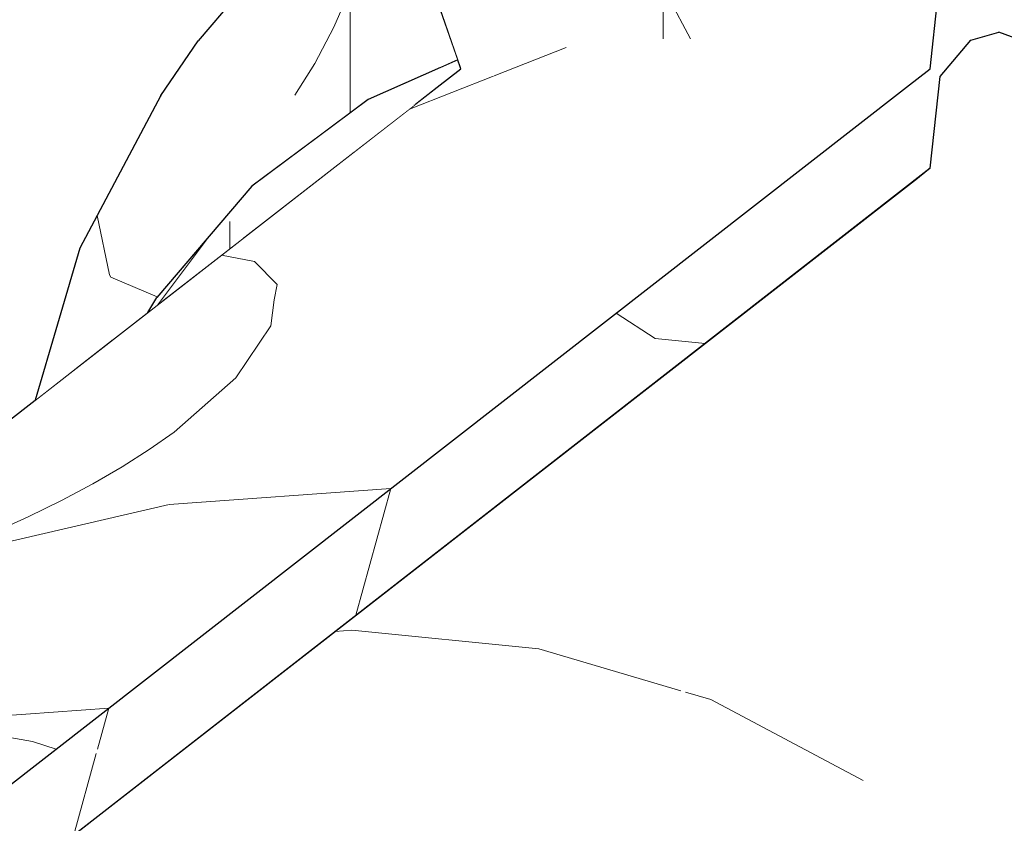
# Model space of a CAD drawing. Header units: millimetres. Extents: x -36478 to 31050, y -14815 to 11827.
# Tile 71 of 256: x -18755 to -18646, y 7515 to 7604. Entities that reach past the tile are written whole.
import ezdxf

# ---------------------------------------------------------------- set-up
doc = ezdxf.new("R2010")
doc.units = ezdxf.units.MM
doc.header["$MEASUREMENT"] = 0
doc.linetypes.add('Wipeout_Contour', pattern=[1000, 0, -1000])
doc.layers.add('Nové_Konstrukce - krov', color=7, linetype='Continuous')
doc.layers.add('Nové_Výplně - Povrchové', color=7, linetype='Continuous')

# ---------------------------------------------------------------- blocks, each defined once
blk = doc.blocks.new('výplň_2694_1', base_point=(0, 0))
at = {"color": 254, "linetype": 'Wipeout_Contour', "lineweight": 0, "ltscale": 80878.283198}
blk.add_wipeout([(-18753, 7562.07), (-18748.62, 7565.48), (-18746.87, 7571.42), (-18748.04, 7578.94)], dxfattribs=at).dxf.layer = 'Nové_Výplně - Povrchové'
blk = doc.blocks.new('výplň_2695_1', base_point=(0, 0))
at = {"color": 254, "linetype": 'Wipeout_Contour', "lineweight": 0, "ltscale": 60650.321685}
blk.add_wipeout([(-18748.62, 7565.48), (-18744.35, 7568.8), (-18746.87, 7571.42)], dxfattribs=at).dxf.layer = 'Nové_Výplně - Povrchové'
blk = doc.blocks.new('*X5393')
at = {"layer": 'Nové_Výplně - Povrchové', "color": 21, "linetype": 'Continuous', "lineweight": 20, "true_color": 0xffaaaa}
blk.add_line((-18739.45, 7573.52), (-18744.6, 7575.7), dxfattribs=at)
blk = doc.blocks.new('výplň_2696_1', base_point=(0, 0))
at = {"color": 254, "linetype": 'Wipeout_Contour', "lineweight": 0, "ltscale": 121282.055336}
blk.add_wipeout([(-18738.35, 7587.44), (-18746.87, 7571.42), (-18744.35, 7568.8), (-18740.5, 7571.79), (-18739.49, 7573.48), (-18733.4, 7580.61)], dxfattribs=at).dxf.layer = 'Nové_Výplně - Povrchové'
at = {"layer": 'Nové_Výplně - Povrchové', "color": 21, "linetype": 'Continuous', "lineweight": 20, "true_color": 0xffaaaa}
blk.add_blockref('*X5393', (0, 0), dxfattribs=at)
blk = doc.blocks.new('*X5395')
at = {"layer": 'Nové_Výplně - Povrchové', "color": 21, "linetype": 'Continuous', "lineweight": 20, "true_color": 0xffaaaa}
for p, q in [((-18744.75, 7575.99), (-18746.12, 7582.55)), ((-18744.6, 7575.7), (-18744.75, 7575.99))]:
    blk.add_line(p, q, dxfattribs=at)
blk = doc.blocks.new('výplň_2697_1', base_point=(0, 0))
at = {"color": 254, "linetype": 'Wipeout_Contour', "lineweight": 0, "ltscale": 80876.349763}
blk.add_wipeout([(-18748.04, 7578.94), (-18746.87, 7571.42), (-18738.35, 7587.44), (-18739.04, 7595.85)], dxfattribs=at).dxf.layer = 'Nové_Výplně - Povrchové'
at = {"layer": 'Nové_Výplně - Povrchové', "color": 21, "linetype": 'Continuous', "lineweight": 20, "true_color": 0xffaaaa}
blk.add_blockref('*X5395', (0, 0), dxfattribs=at)
blk = doc.blocks.new('výplň_2698_1', base_point=(0, 0))
at = {"color": 254, "linetype": 'Wipeout_Contour', "lineweight": 0, "ltscale": 101044.849804}
blk.add_wipeout([(-18738.35, 7587.44), (-18733.4, 7580.61), (-18728.96, 7585.82), (-18721.66, 7591.24), (-18726.88, 7600.88)], dxfattribs=at).dxf.layer = 'Nové_Výplně - Povrchové'
blk = doc.blocks.new('výplň_2699_1', base_point=(0, 0))
at = {"color": 254, "linetype": 'Wipeout_Contour', "lineweight": 0, "ltscale": 80865.04207}
blk.add_wipeout([(-18734.91, 7601.91), (-18739.04, 7595.85), (-18726.94, 7610.04), (-18722.6, 7616.33)], dxfattribs=at).dxf.layer = 'Nové_Výplně - Povrchové'
blk = doc.blocks.new('výplň_2701_1', base_point=(0, 0))
at = {"color": 254, "linetype": 'Wipeout_Contour', "lineweight": 0, "ltscale": 80861.001732}
blk.add_wipeout([(-18739.04, 7595.85), (-18738.35, 7587.44), (-18726.88, 7600.88), (-18726.94, 7610.04)], dxfattribs=at).dxf.layer = 'Nové_Výplně - Povrchové'
blk = doc.blocks.new('*X5405')
at = {"layer": 'Nové_Výplně - Povrchové', "color": 21, "linetype": 'Continuous', "lineweight": 20, "true_color": 0xffaaaa}
for p, q in [((-18718.14, 7607.38), (-18719.87, 7603.42)), ((-18718.04, 7607.45), (-18718.04, 7593.93)), ((-18717.85, 7607.59), (-18711.38, 7607.59)), ((-18719.87, 7603.42), (-18721.99, 7599.39)), ((-18721.99, 7599.39), (-18724.18, 7595.88))]:
    blk.add_line(p, q, dxfattribs=at)
blk = doc.blocks.new('výplň_2702_1', base_point=(0, 0))
at = {"color": 254, "linetype": 'Wipeout_Contour', "lineweight": 0, "ltscale": 101005.243689}
blk.add_wipeout([(-18712.82, 7611.33), (-18726.88, 7600.88), (-18721.66, 7591.24), (-18716.05, 7595.42), (-18708.05, 7598.94)], dxfattribs=at).dxf.layer = 'Nové_Výplně - Povrchové'
at = {"layer": 'Nové_Výplně - Povrchové', "color": 21, "linetype": 'Continuous', "lineweight": 20, "true_color": 0xffaaaa}
blk.add_blockref('*X5405', (0, 0), dxfattribs=at)
blk = doc.blocks.new('výplň_2703_1', base_point=(0, 0))
at = {"color": 254, "linetype": 'Wipeout_Contour', "lineweight": 0, "ltscale": 80830.770554}
blk.add_wipeout([(-18726.94, 7610.04), (-18726.88, 7600.88), (-18712.82, 7611.33), (-18712.09, 7621.07)], dxfattribs=at).dxf.layer = 'Nové_Výplně - Povrchové'
blk = doc.blocks.new('*X5413')
at = {"layer": 'Nové_Výplně - Povrchové', "color": 21, "linetype": 'Continuous', "lineweight": 20, "true_color": 0xffaaaa}
blk.add_line((-18711.38, 7607.59), (-18708.81, 7607.59), dxfattribs=at)
blk = doc.blocks.new('výplň_2706_1', base_point=(0, 0))
at = {"color": 254, "linetype": 'Wipeout_Contour', "lineweight": 0, "ltscale": 100981.368392}
blk.add_wipeout([(-18707.6, 7613.63), (-18712.82, 7611.33), (-18708.05, 7598.94), (-18706.11, 7599.8), (-18709.78, 7610.4)], dxfattribs=at).dxf.layer = 'Nové_Výplně - Povrchové'
at = {"layer": 'Nové_Výplně - Povrchové', "color": 21, "linetype": 'Continuous', "lineweight": 20, "true_color": 0xffaaaa}
blk.add_blockref('*X5413', (0, 0), dxfattribs=at)
blk = doc.blocks.new('*X5501')
at = {"layer": 'Nové_Výplně - Povrchové', "color": 21, "linetype": 'Continuous', "lineweight": 20, "true_color": 0xffaaaa}
blk.add_line((-18733.78, 7580.16), (-18739.42, 7572.63), dxfattribs=at)
blk = doc.blocks.new('výplň_2750_1', base_point=(0, 0))
at = {"color": 254, "linetype": 'Wipeout_Contour', "lineweight": 0, "ltscale": 101049.621847}
blk.add_wipeout([(-18740.5, 7571.79), (-18739.04, 7572.93), (-18731.3, 7582), (-18728.96, 7585.82), (-18739.49, 7573.48)], dxfattribs=at).dxf.layer = 'Nové_Výplně - Povrchové'
at = {"layer": 'Nové_Výplně - Povrchové', "color": 21, "linetype": 'Continuous', "lineweight": 20, "true_color": 0xffaaaa}
blk.add_blockref('*X5501', (0, 0), dxfattribs=at)
blk = doc.blocks.new('*X5503')
at = {"layer": 'Nové_Výplně - Povrchové', "color": 21, "linetype": 'Continuous', "lineweight": 20, "true_color": 0xffaaaa}
blk.add_line((-18731.39, 7581.9), (-18731.39, 7578.88), dxfattribs=at)
blk = doc.blocks.new('výplň_2751_1', base_point=(0, 0))
at = {"color": 254, "linetype": 'Wipeout_Contour', "lineweight": 0, "ltscale": 60625.087128}
blk.add_wipeout([(-18731.3, 7582), (-18739.04, 7572.93), (-18729.94, 7580.01)], dxfattribs=at).dxf.layer = 'Nové_Výplně - Povrchové'
at = {"layer": 'Nové_Výplně - Povrchové', "color": 21, "linetype": 'Continuous', "lineweight": 20, "true_color": 0xffaaaa}
blk.add_blockref('*X5503', (0, 0), dxfattribs=at)
blk = doc.blocks.new('výplň_2752_1', base_point=(0, 0))
at = {"color": 254, "linetype": 'Wipeout_Contour', "lineweight": 0, "ltscale": 80812.423515}
blk.add_wipeout([(-18716.05, 7595.42), (-18728.96, 7585.82), (-18731.3, 7582), (-18718.56, 7591.47)], dxfattribs=at).dxf.layer = 'Nové_Výplně - Povrchové'
blk = doc.blocks.new('výplň_2753_1', base_point=(0, 0))
at = {"color": 254, "linetype": 'Wipeout_Contour', "lineweight": 0, "ltscale": 80810.462786}
blk.add_wipeout([(-18718.56, 7591.47), (-18731.3, 7582), (-18729.94, 7580.01), (-18717.61, 7589.59)], dxfattribs=at).dxf.layer = 'Nové_Výplně - Povrchové'
blk = doc.blocks.new('výplň_2754_1', base_point=(0, 0))
at = {"color": 254, "linetype": 'Wipeout_Contour', "lineweight": 0, "ltscale": 121165.288009}
blk.add_wipeout([(-18716.05, 7595.42), (-18718.56, 7591.47), (-18710.81, 7594.89), (-18708.4, 7596.76), (-18705.77, 7598.81), (-18706.11, 7599.8)], dxfattribs=at).dxf.layer = 'Nové_Výplně - Povrchové'
blk = doc.blocks.new('výplň_2755_1', base_point=(0, 0))
at = {"color": 254, "linetype": 'Wipeout_Contour', "lineweight": 0, "ltscale": 60590.253999}
blk.add_wipeout([(-18710.81, 7594.89), (-18718.56, 7591.47), (-18717.61, 7589.59)], dxfattribs=at).dxf.layer = 'Nové_Výplně - Povrchové'
blk = doc.blocks.new('výplň_2757_1', base_point=(0, 0))
at = {"color": 254, "linetype": 'Wipeout_Contour', "lineweight": 0, "ltscale": 60414.553831}
blk.add_wipeout([(-18653.72, 7587.78), (-18655.22, 7586.61), (-18653.87, 7586.36)], dxfattribs=at).dxf.layer = 'Nové_Výplně - Povrchové'
blk = doc.blocks.new('výplň_2758_1', base_point=(0, 0))
at = {"color": 254, "linetype": 'Wipeout_Contour', "lineweight": 0, "ltscale": 80556.11014}
blk.add_wipeout([(-18657.85, 7584.56), (-18656.5, 7584.31), (-18653.87, 7586.36), (-18655.22, 7586.61)], dxfattribs=at).dxf.layer = 'Nové_Výplně - Povrchové'
blk = doc.blocks.new('výplň_2763_1', base_point=(0, 0))
at = {"color": 254, "linetype": 'Wipeout_Contour', "lineweight": 0, "ltscale": 100485.019637}
blk.add_wipeout([(-18586.71, 7531.3), (-18713.96, 7432.33), (-18712.36, 7430.21), (-18704.68, 7416.57), (-18577.71, 7515.32)], dxfattribs=at).dxf.layer = 'Nové_Výplně - Povrchové'
blk = doc.blocks.new('výplň_2767_1', base_point=(0, 0))
at = {"color": 254, "linetype": 'Wipeout_Contour', "lineweight": 0, "ltscale": 80412.508209}
blk.add_wipeout([(-18597.86, 7546.03), (-18725.11, 7447.06), (-18713.96, 7432.33), (-18586.71, 7531.3)], dxfattribs=at).dxf.layer = 'Nové_Výplně - Povrchové'
blk = doc.blocks.new('výplň_2769_1', base_point=(0, 0))
at = {"color": 254, "linetype": 'Wipeout_Contour', "lineweight": 0, "ltscale": 100630.461032}
blk.add_wipeout([(-18610.83, 7559.06), (-18737.89, 7460.24), (-18726.2, 7448.49), (-18725.11, 7447.06), (-18597.86, 7546.03)], dxfattribs=at).dxf.layer = 'Nové_Výplně - Povrchové'
blk = doc.blocks.new('*X5541')
at = {"layer": 'Nové_Výplně - Povrchové', "color": 21, "linetype": 'Continuous', "lineweight": 20, "true_color": 0xffaaaa}
for p, q in [((-18697.15, 7534.52), (-18681.37, 7529.88)), ((-18680.87, 7529.73), (-18678.05, 7528.91)), ((-18728.43, 7510.19), (-18709.34, 7504.57)), ((-18734.23, 7492.73), (-18740.61, 7500.72)), ((-18731.45, 7487.37), (-18734.23, 7492.73))]:
    blk.add_line(p, q, dxfattribs=at)
blk = doc.blocks.new('výplň_2770_1', base_point=(0, 0))
at = {"color": 254, "linetype": 'Wipeout_Contour', "lineweight": 0, "ltscale": 121006.973659}
blk.add_wipeout([(-18640.6, 7578.5), (-18765.33, 7481.49), (-18762.25, 7479.78), (-18760.17, 7478.24), (-18751.58, 7471.72), (-18625.23, 7569.99)], dxfattribs=at).dxf.layer = 'Nové_Výplně - Povrchové'
at = {"layer": 'Nové_Výplně - Povrchové', "color": 21, "linetype": 'Continuous', "lineweight": 20, "true_color": 0xffaaaa}
blk.add_blockref('*X5541', (0, 0), dxfattribs=at)
blk = doc.blocks.new('*X5543')
at = {"layer": 'Nové_Výplně - Povrchové', "color": 21, "linetype": 'Continuous', "lineweight": 20, "true_color": 0xffaaaa}
for p, q in [((-18678.05, 7528.91), (-18661.16, 7519.92)), ((-18709.34, 7504.57), (-18692.44, 7495.58)), ((-18728.66, 7480.29), (-18731.45, 7487.37)), ((-18726.55, 7469.06), (-18728.66, 7480.29))]:
    blk.add_line(p, q, dxfattribs=at)
blk = doc.blocks.new('výplň_2771_1', base_point=(0, 0))
at = {"color": 254, "linetype": 'Wipeout_Contour', "lineweight": 0, "ltscale": 100719.473039}
blk.add_wipeout([(-18625.23, 7569.99), (-18751.58, 7471.72), (-18742.3, 7464.67), (-18737.89, 7460.24), (-18610.83, 7559.06)], dxfattribs=at).dxf.layer = 'Nové_Výplně - Povrchové'
at = {"layer": 'Nové_Výplně - Povrchové', "color": 21, "linetype": 'Continuous', "lineweight": 20, "true_color": 0xffaaaa}
blk.add_blockref('*X5543', (0, 0), dxfattribs=at)
blk = doc.blocks.new('*X5545')
at = {"layer": 'Nové_Výplně - Povrchové', "color": 21, "linetype": 'Continuous', "lineweight": 20, "true_color": 0xffaaaa}
for p, q in [((-18688.54, 7571.72), (-18684.24, 7568.92)), ((-18684.24, 7568.92), (-18678.68, 7568.37)), ((-18713.54, 7552.28), (-18717.41, 7538.24)), ((-18744.83, 7527.94), (-18746.08, 7523.42)), ((-18746.21, 7522.92), (-18748.7, 7513.91))]:
    blk.add_line(p, q, dxfattribs=at)
blk = doc.blocks.new('výplň_2772_1', base_point=(0, 0))
at = {"color": 254, "linetype": 'Wipeout_Contour', "lineweight": 0, "ltscale": 302337.179204}
blk.add_wipeout([(-18789.25, 7493.4), (-18782.23, 7490.83), (-18779.97, 7489.58), (-18653.72, 7587.78), (-18652.64, 7597.95), (-18649.24, 7601.98), (-18646.13, 7602.87), (-18642.55, 7601.55), (-18642.5, 7605.03), (-18641.98, 7607.94), (-18644.77, 7605.77), (-18645.98, 7615.31), (-18649.09, 7614.43), (-18652.49, 7610.4), (-18653.72, 7598.81)], dxfattribs=at).dxf.layer = 'Nové_Výplně - Povrchové'
at = {"layer": 'Nové_Výplně - Povrchové', "color": 21, "linetype": 'Continuous', "lineweight": 20, "true_color": 0xffaaaa}
blk.add_blockref('*X5545', (0, 0), dxfattribs=at)
blk = doc.blocks.new('*X5549')
at = {"layer": 'Nové_Výplně - Povrchové', "color": 21, "linetype": 'Continuous', "lineweight": 20, "true_color": 0xffaaaa}
for p, q in [((-18717.87, 7536.58), (-18697.15, 7534.52)), ((-18749.15, 7512.25), (-18728.43, 7510.19)), ((-18753.3, 7508.85), (-18753.45, 7508.91)), ((-18742.58, 7502.46), (-18753.3, 7508.85)), ((-18740.61, 7500.72), (-18742.58, 7502.46))]:
    blk.add_line(p, q, dxfattribs=at)
blk = doc.blocks.new('výplň_2774_1', base_point=(0, 0))
at = {"color": 254, "linetype": 'Wipeout_Contour', "lineweight": 0, "ltscale": 80680.419046}
blk.add_wipeout([(-18656.5, 7584.31), (-18778.99, 7489.04), (-18765.33, 7481.49), (-18640.6, 7578.5)], dxfattribs=at).dxf.layer = 'Nové_Výplně - Povrchové'
at = {"layer": 'Nové_Výplně - Povrchové', "color": 21, "linetype": 'Continuous', "lineweight": 20, "true_color": 0xffaaaa}
blk.add_blockref('*X5549', (0, 0), dxfattribs=at)
blk = doc.blocks.new('výplň_2781_1', base_point=(0, 0))
at = {"color": 254, "linetype": 'Wipeout_Contour', "lineweight": 0, "ltscale": 80519.581907}
blk.add_wipeout([(-18653.87, 7586.36), (-18656.5, 7584.31), (-18640.6, 7578.5), (-18637.97, 7580.54)], dxfattribs=at).dxf.layer = 'Nové_Výplně - Povrchové'
blk = doc.blocks.new('výplň_2784_1', base_point=(0, 0))
at = {"color": 254, "linetype": 'Wipeout_Contour', "lineweight": 0, "ltscale": 80513.512986}
blk.add_wipeout([(-18646.13, 7602.87), (-18649.24, 7601.98), (-18631.3, 7595.42), (-18628.45, 7596.4)], dxfattribs=at).dxf.layer = 'Nové_Výplně - Povrchové'
blk = doc.blocks.new('výplň_2788_1', base_point=(0, 0))
at = {"color": 254, "linetype": 'Wipeout_Contour', "lineweight": 0, "ltscale": 100658.108895}
blk.add_wipeout([(-18653.72, 7587.78), (-18653.87, 7586.36), (-18637.97, 7580.54), (-18634.93, 7591.47), (-18652.64, 7597.95)], dxfattribs=at).dxf.layer = 'Nové_Výplně - Povrchové'
blk = doc.blocks.new('výplň_2789_1', base_point=(0, 0))
at = {"color": 254, "linetype": 'Wipeout_Contour', "lineweight": 0, "ltscale": 80521.803624}
blk.add_wipeout([(-18649.24, 7601.98), (-18652.64, 7597.95), (-18634.93, 7591.47), (-18631.3, 7595.42)], dxfattribs=at).dxf.layer = 'Nové_Výplně - Povrchové'
blk = doc.blocks.new('*X5581')
at = {"layer": 'Nové_Výplně - Povrchové', "color": 21, "linetype": 'Continuous', "lineweight": 20, "true_color": 0xffaaaa}
for p, q in [((-18719.71, 7536.45), (-18717.87, 7536.58)), ((-18751, 7512.12), (-18749.15, 7512.25)), ((-18753.45, 7508.91), (-18754.81, 7509.15))]:
    blk.add_line(p, q, dxfattribs=at)
blk = doc.blocks.new('výplň_2790_1', base_point=(0, 0))
at = {"color": 254, "linetype": 'Wipeout_Contour', "lineweight": 0, "ltscale": 80715.288176}
blk.add_wipeout([(-18779.97, 7489.58), (-18778.99, 7489.04), (-18656.5, 7584.31), (-18657.85, 7584.56)], dxfattribs=at).dxf.layer = 'Nové_Výplně - Povrchové'
at = {"layer": 'Nové_Výplně - Povrchové', "color": 21, "linetype": 'Continuous', "lineweight": 20, "true_color": 0xffaaaa}
blk.add_blockref('*X5581', (0, 0), dxfattribs=at)
blk = doc.blocks.new('výplň_2793_1', base_point=(0, 0))
at = {"color": 254, "linetype": 'Wipeout_Contour', "lineweight": 0, "ltscale": 80607.548646}
blk.add_wipeout([(-18653.72, 7598.81), (-18671.75, 7602.15), (-18674.38, 7600.1), (-18656.35, 7596.76)], dxfattribs=at).dxf.layer = 'Nové_Výplně - Povrchové'
blk = doc.blocks.new('výplň_2794_1', base_point=(0, 0))
at = {"color": 254, "linetype": 'Wipeout_Contour', "lineweight": 0, "ltscale": 80675.949538}
blk.add_wipeout([(-18671.75, 7602.15), (-18689.28, 7602.15), (-18691.91, 7600.1), (-18674.38, 7600.1)], dxfattribs=at).dxf.layer = 'Nové_Výplně - Povrchové'
blk = doc.blocks.new('*X5591')
at = {"layer": 'Nové_Výplně - Povrchové', "color": 21, "linetype": 'Continuous', "lineweight": 20, "true_color": 0xffaaaa}
for p, q in [((-18708.91, 7607.88), (-18707.37, 7607.88)), ((-18707.37, 7607.88), (-18690.41, 7607.88))]:
    blk.add_line(p, q, dxfattribs=at)
blk = doc.blocks.new('výplň_2795_1', base_point=(0, 0))
at = {"color": 254, "linetype": 'Wipeout_Contour', "lineweight": 0, "ltscale": 80747.931658}
blk.add_wipeout([(-18705.77, 7598.81), (-18689.28, 7602.15), (-18691.63, 7614.08), (-18709.78, 7610.4)], dxfattribs=at).dxf.layer = 'Nové_Výplně - Povrchové'
at = {"layer": 'Nové_Výplně - Povrchové', "color": 21, "linetype": 'Continuous', "lineweight": 20, "true_color": 0xffaaaa}
blk.add_blockref('*X5591', (0, 0), dxfattribs=at)
blk = doc.blocks.new('*X5593')
at = {"layer": 'Nové_Výplně - Povrchové', "color": 21, "linetype": 'Continuous', "lineweight": 20, "true_color": 0xffaaaa}
for p, q in [((-18683.35, 7614.08), (-18683.35, 7602.15)), ((-18690.41, 7607.88), (-18683.35, 7607.88)), ((-18680.3, 7602.15), (-18683.35, 7607.88))]:
    blk.add_line(p, q, dxfattribs=at)
blk = doc.blocks.new('výplň_2796_1', base_point=(0, 0))
at = {"color": 254, "linetype": 'Wipeout_Contour', "lineweight": 0, "ltscale": 80684.414534}
blk.add_wipeout([(-18689.28, 7602.15), (-18671.75, 7602.15), (-18672.34, 7614.08), (-18691.63, 7614.08)], dxfattribs=at).dxf.layer = 'Nové_Výplně - Povrchové'
at = {"layer": 'Nové_Výplně - Povrchové', "color": 21, "linetype": 'Continuous', "lineweight": 20, "true_color": 0xffaaaa}
blk.add_blockref('*X5593', (0, 0), dxfattribs=at)
blk = doc.blocks.new('*X5595')
at = {"layer": 'Nové_Výplně - Povrchové', "color": 21, "linetype": 'Continuous', "lineweight": 20, "true_color": 0xffaaaa}
for p, q in [((-18711.49, 7594.35), (-18702.1, 7598.04)), ((-18728.66, 7577.45), (-18732.31, 7578.17)), ((-18726.16, 7574.92), (-18728.66, 7577.45)), ((-18726.48, 7573.22), (-18726.16, 7574.92))]:
    blk.add_line(p, q, dxfattribs=at)
blk = doc.blocks.new('výplň_2797_1', base_point=(0, 0))
at = {"color": 254, "linetype": 'Wipeout_Contour', "lineweight": 0, "ltscale": 80880.732869}
blk.add_wipeout([(-18708.4, 7596.76), (-18815.77, 7513.25), (-18805.93, 7511.43), (-18691.91, 7600.1)], dxfattribs=at).dxf.layer = 'Nové_Výplně - Povrchové'
at = {"layer": 'Nové_Výplně - Povrchové', "color": 21, "linetype": 'Continuous', "lineweight": 20, "true_color": 0xffaaaa}
blk.add_blockref('*X5595', (0, 0), dxfattribs=at)
blk = doc.blocks.new('*X5597')
at = {"layer": 'Nové_Výplně - Povrchové', "color": 21, "linetype": 'Continuous', "lineweight": 20, "true_color": 0xffaaaa}
blk.add_line((-18702.1, 7598.04), (-18694.11, 7601.17), dxfattribs=at)
blk = doc.blocks.new('výplň_2798_1', base_point=(0, 0))
at = {"color": 254, "linetype": 'Wipeout_Contour', "lineweight": 0, "ltscale": 80736.449174}
blk.add_wipeout([(-18689.28, 7602.15), (-18705.77, 7598.81), (-18708.4, 7596.76), (-18691.91, 7600.1)], dxfattribs=at).dxf.layer = 'Nové_Výplně - Povrchové'
at = {"layer": 'Nové_Výplně - Povrchové', "color": 21, "linetype": 'Continuous', "lineweight": 20, "true_color": 0xffaaaa}
blk.add_blockref('*X5597', (0, 0), dxfattribs=at)
blk = doc.blocks.new('*X5599')
at = {"layer": 'Nové_Výplně - Povrchové', "color": 21, "linetype": 'Continuous', "lineweight": 20, "true_color": 0xffaaaa}
for p, q in [((-18726.87, 7570.31), (-18726.48, 7573.22)), ((-18730.74, 7564.56), (-18726.87, 7570.31)), ((-18737.57, 7558.55), (-18730.74, 7564.56)), ((-18740.33, 7556.62), (-18737.57, 7558.55)), ((-18743.35, 7554.71), (-18740.33, 7556.62)), ((-18746.6, 7552.82), (-18743.35, 7554.71)), ((-18750.08, 7550.97), (-18746.6, 7552.82)), ((-18763.09, 7544.74), (-18738.13, 7550.53)), ((-18753.76, 7549.16), (-18750.08, 7550.97)), ((-18757.63, 7547.41), (-18753.76, 7549.16)), ((-18761.66, 7545.72), (-18757.63, 7547.41)), ((-18762, 7545.59), (-18761.66, 7545.72)), ((-18765.83, 7542.61), (-18765.83, 7535.57)), ((-18765.83, 7535.57), (-18765.83, 7528.98)), ((-18794.38, 7520.41), (-18769.41, 7526.19))]:
    blk.add_line(p, q, dxfattribs=at)
blk = doc.blocks.new('výplň_2799_1', base_point=(0, 0))
at = {"color": 254, "linetype": 'Wipeout_Contour', "lineweight": 0, "ltscale": 121319.39886}
blk.add_wipeout([(-18805.93, 7511.43), (-18802.73, 7510.84), (-18798.84, 7508.47), (-18797.71, 7504.19), (-18674.38, 7600.1), (-18691.91, 7600.1)], dxfattribs=at).dxf.layer = 'Nové_Výplně - Povrchové'
at = {"layer": 'Nové_Výplně - Povrchové', "color": 21, "linetype": 'Continuous', "lineweight": 20, "true_color": 0xffaaaa}
blk.add_blockref('*X5599', (0, 0), dxfattribs=at)
blk = doc.blocks.new('výplň_2800_1', base_point=(0, 0))
at = {"color": 254, "linetype": 'Wipeout_Contour', "lineweight": 0, "ltscale": 80612.459151}
blk.add_wipeout([(-18671.75, 7602.15), (-18653.72, 7598.81), (-18652.49, 7610.4), (-18672.34, 7614.08)], dxfattribs=at).dxf.layer = 'Nové_Výplně - Povrchové'
blk = doc.blocks.new('*X5603')
at = {"layer": 'Nové_Výplně - Povrchové', "color": 21, "linetype": 'Continuous', "lineweight": 20, "true_color": 0xffaaaa}
for p, q in [((-18738.13, 7550.53), (-18713.54, 7552.28)), ((-18765.83, 7528.98), (-18765.83, 7526.45)), ((-18769.41, 7526.19), (-18744.83, 7527.94)), ((-18753.3, 7524.27), (-18765.83, 7526.45)), ((-18750.66, 7523.41), (-18753.3, 7524.27))]:
    blk.add_line(p, q, dxfattribs=at)
blk = doc.blocks.new('výplň_2801_1', base_point=(0, 0))
at = {"color": 254, "linetype": 'Wipeout_Contour', "lineweight": 0, "ltscale": 121243.409876}
blk.add_wipeout([(-18797.71, 7504.19), (-18796.05, 7497.94), (-18794.82, 7495.44), (-18789.25, 7493.4), (-18656.35, 7596.76), (-18674.38, 7600.1)], dxfattribs=at).dxf.layer = 'Nové_Výplně - Povrchové'
at = {"layer": 'Nové_Výplně - Povrchové', "color": 21, "linetype": 'Continuous', "lineweight": 20, "true_color": 0xffaaaa}
blk.add_blockref('*X5603', (0, 0), dxfattribs=at)

msp = doc.modelspace()

# ---------------------------------------------------------------- block references
at = {"layer": 'Nové_Výplně - Povrchové', "color": 21, "linetype": 'Continuous', "lineweight": 20, "true_color": 0xffaaaa}
for name in ['výplň_2757_1', 'výplň_2694_1', 'výplň_2763_1']:
    msp.add_blockref(name, (0, 0), dxfattribs=at)

# ---------------------------------------------------------------- next in the draw order: block references
for name in ['výplň_2758_1', 'výplň_2695_1', 'výplň_2767_1']:
    msp.add_blockref(name, (0, 0), dxfattribs=at)

# ---------------------------------------------------------------- next in the draw order: block references
for name in ['výplň_2696_1', 'výplň_2769_1']:
    msp.add_blockref(name, (0, 0), dxfattribs=at)

# ---------------------------------------------------------------- next in the draw order: block references
msp.add_blockref('výplň_2697_1', (0, 0), dxfattribs=at)

# ---------------------------------------------------------------- next in the draw order: block references
msp.add_blockref('výplň_2698_1', (0, 0), dxfattribs=at)

# ---------------------------------------------------------------- next in the draw order: block references
for name in ['výplň_2699_1', 'výplň_2750_1']:
    msp.add_blockref(name, (0, 0), dxfattribs=at)

# ---------------------------------------------------------------- next in the draw order: block references
for name in ['výplň_2701_1', 'výplň_2751_1']:
    msp.add_blockref(name, (0, 0), dxfattribs=at)

# ---------------------------------------------------------------- next in the draw order: block references
for name in ['výplň_2702_1', 'výplň_2770_1']:
    msp.add_blockref(name, (0, 0), dxfattribs=at)

# ---------------------------------------------------------------- next in the draw order: block references
for name in ['výplň_2703_1', 'výplň_2752_1', 'výplň_2771_1']:
    msp.add_blockref(name, (0, 0), dxfattribs=at)

# ---------------------------------------------------------------- next in the draw order: block references
for name in ['výplň_2706_1', 'výplň_2753_1']:
    msp.add_blockref(name, (0, 0), dxfattribs=at)

# ---------------------------------------------------------------- next in the draw order: block references
msp.add_blockref('výplň_2754_1', (0, 0), dxfattribs=at)

# ---------------------------------------------------------------- next in the draw order: block references
msp.add_blockref('výplň_2755_1', (0, 0), dxfattribs=at)

# ---------------------------------------------------------------- next in the draw order: block references
msp.add_blockref('výplň_2772_1', (0, 0), dxfattribs=at)

# ---------------------------------------------------------------- next in the draw order: linework, layer by layer
at = {"layer": 'Nové_Konstrukce - krov', "color": 1, "linetype": 'Continuous', "lineweight": 25}
msp.add_line((-18722.6, 7616.33), (-18734.91, 7601.91), dxfattribs=at)

# ---------------------------------------------------------------- next in the draw order: block references
at = {"layer": 'Nové_Výplně - Povrchové', "color": 21, "linetype": 'Continuous', "lineweight": 20, "true_color": 0xffaaaa}
for name in ['výplň_2784_1', 'výplň_2774_1']:
    msp.add_blockref(name, (0, 0), dxfattribs=at)

# ---------------------------------------------------------------- next in the draw order: block references
msp.add_blockref('výplň_2781_1', (0, 0), dxfattribs=at)

# ---------------------------------------------------------------- next in the draw order: block references
for name in ['výplň_2788_1', 'výplň_2790_1']:
    msp.add_blockref(name, (0, 0), dxfattribs=at)

# ---------------------------------------------------------------- next in the draw order: block references
for name in ['výplň_2793_1', 'výplň_2789_1']:
    msp.add_blockref(name, (0, 0), dxfattribs=at)

# ---------------------------------------------------------------- next in the draw order: linework, layer by layer
at = {"layer": 'Nové_Konstrukce - krov', "color": 1, "linetype": 'Continuous', "lineweight": 25}
for p, q in [((-18649.24, 7601.98), (-18646.13, 7602.87)), ((-18628.45, 7596.4), (-18646.13, 7602.87)), ((-18653.72, 7587.78), (-18652.64, 7597.95))]:
    msp.add_line(p, q, dxfattribs=at)

# ---------------------------------------------------------------- next in the draw order: block references
at = {"layer": 'Nové_Výplně - Povrchové', "color": 21, "linetype": 'Continuous', "lineweight": 20, "true_color": 0xffaaaa}
msp.add_blockref('výplň_2794_1', (0, 0), dxfattribs=at)

# ---------------------------------------------------------------- next in the draw order: block references
msp.add_blockref('výplň_2795_1', (0, 0), dxfattribs=at)

# ---------------------------------------------------------------- next in the draw order: block references
for name in ['výplň_2796_1', 'výplň_2797_1']:
    msp.add_blockref(name, (0, 0), dxfattribs=at)

# ---------------------------------------------------------------- next in the draw order: block references
for name in ['výplň_2800_1', 'výplň_2798_1']:
    msp.add_blockref(name, (0, 0), dxfattribs=at)

# ---------------------------------------------------------------- next in the draw order: linework, layer by layer
at = {"layer": 'Nové_Konstrukce - krov', "color": 1, "linetype": 'Continuous', "lineweight": 25}
for p, q in [((-18653.72, 7598.81), (-18652.49, 7610.4)), ((-18652.64, 7597.95), (-18649.24, 7601.98))]:
    msp.add_line(p, q, dxfattribs=at)

# ---------------------------------------------------------------- next in the draw order: block references
at = {"layer": 'Nové_Výplně - Povrchové', "color": 21, "linetype": 'Continuous', "lineweight": 20, "true_color": 0xffaaaa}
msp.add_blockref('výplň_2799_1', (0, 0), dxfattribs=at)

# ---------------------------------------------------------------- next in the draw order: block references
msp.add_blockref('výplň_2801_1', (0, 0), dxfattribs=at)

# ---------------------------------------------------------------- next in the draw order: linework, layer by layer
at = {"layer": 'Nové_Konstrukce - krov', "color": 1, "linetype": 'Continuous', "lineweight": 25}
for p, q in [((-18705.77, 7598.81), (-18709.78, 7610.4)), ((-18739.04, 7595.85), (-18734.91, 7601.91)), ((-18706.11, 7599.8), (-18716.05, 7595.42)), ((-18708.4, 7596.76), (-18705.77, 7598.81)), ((-18656.35, 7596.76), (-18653.72, 7598.81)), ((-18815.77, 7513.25), (-18708.4, 7596.76)), ((-18789.25, 7493.4), (-18656.35, 7596.76)), ((-18739.04, 7595.85), (-18748.04, 7578.94)), ((-18716.05, 7595.42), (-18728.96, 7585.82)), ((-18653.72, 7587.78), (-18779.97, 7489.58)), ((-18728.96, 7585.82), (-18739.49, 7573.48)), ((-18748.04, 7578.94), (-18753, 7562.07)), ((-18740.5, 7571.79), (-18739.49, 7573.48))]:
    msp.add_line(p, q, dxfattribs=at)

doc.saveas('drawing.dxf')
